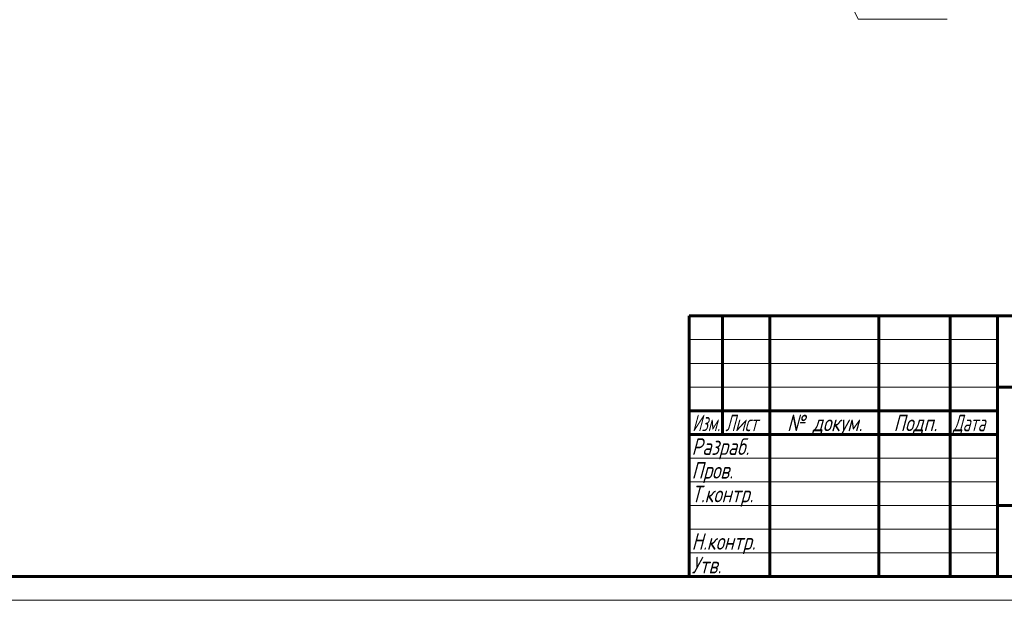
# Model space of a CAD drawing. Header units: millimetres. Extents: x 0 to 594, y 0 to 420.
# Tile 10 of 23: x 263 to 470, y 0 to 123. Entities that reach past the tile are written whole.
import ezdxf

# ---------------------------------------------------------------- set-up
doc = ezdxf.new("R2010")
doc.units = ezdxf.units.MM
doc.linetypes.add('K5LT_BASIC', pattern=[0])
doc.linetypes.add('K5LT_THIN', pattern=[0])
doc.layers.add('Системный слой', color=7, linetype='Continuous')
doc.layers.add('Системный слой (1)', color=7, linetype='Continuous', true_color=0x6c6c6c)
doc.styles.add('KDIMTEXTSTYLE', font='txt', dxfattribs={"width": 0.96, "oblique": 15, "height": 5})
doc.styles.add('KTEXTSTYLE', font='txt', dxfattribs={"width": 0.96, "height": 5})
doc.dimstyles.new('KDIMSTYLE (0.25)', dxfattribs={"dimtxt": 5, "dimasz": 1, "dimexe": 2, "dimexo": 0, "dimgap": 1, "dimtad": 1, "dimlfac": 4, "dimtxsty": 'KDIMTEXTSTYLE', "dimsah": 1, "dimcen": 0, "dimdle": 1, "dimadec": 0, "dimazin": 0, "dimtfac": 0.667, "dimtmove": 0, "dimatfit": 3, "dimfxl": 1, "dimtvp": 1, "dimtolj": 1, "dimtzin": 0, "dimarcsym": 0})

# ---------------------------------------------------------------- blocks, each defined once
blk = doc.blocks.new('D3')
at = {"layer": 'Системный слой (1)'}
for points in [[(445.55, 195.26), (449.28, 198.66), (444.8, 196.35), (445.58, 196.09)], [(380.5, 150.88), (384.98, 153.19), (384.19, 153.44), (384.23, 154.27)]]:
    blk.add_hatch(color=7, dxfattribs=at).paths.add_polyline_path(points)
at = {"layer": 'Системный слой (1)', "color": 7, "linetype": 'K5LT_THIN', "lineweight": 18, "true_color": 0xffffff}
for p, q in [((449.28, 198.66), (462.2, 207.64)), ((380.5, 150.88), (449.28, 198.66)), ((444.8, 196.35), (449.28, 198.66)), ((449.28, 198.66), (445.55, 195.26)), ((445.58, 196.09), (444.8, 196.35)), ((445.55, 195.26), (445.58, 196.09)), ((380.5, 150.88), (384.23, 154.27)), ((384.23, 154.27), (384.19, 153.44)), ((384.98, 153.19), (380.5, 150.88)), ((384.19, 153.44), (384.98, 153.19))]:
    blk.add_line(p, q, dxfattribs=at)
blk.add_wipeout([(464.2, 208.64), (464.2, 216.02), (477.38, 216.02), (477.38, 208.64)]).dxf.layer = 'Системный слой (1)'
blk.add_line((462.2, 207.64), (479.93, 207.64), dxfattribs=at)
at = {"layer": 'Системный слой (1)', "color": 7, "char_height": 5, "attachment_point": 1, "style": 'KTEXTSTYLE'}
for s, insert in [('\\fArial|b0|c204|p34;\\H5.0;\\W1.000;\\Q15;\\fGOST Type AU|b0|i0|c204|p34;\\Q15;\\W0.960;⌀', (464.2, 215.22)), ('\\fArial|b0|c204|p34;\\H5.0;\\W1.000;\\Q15;\\fGOST Type AU|b0|i0|c204|p34;\\Q15;\\W0.960;335', (467.51, 215.22))]:
    blk.add_mtext(s, dxfattribs=dict(at, insert=insert))
blk = doc.blocks.new('KDIMARROW_01')
at = {"layer": 'Системный слой'}
blk.add_hatch(color=0, dxfattribs=at).paths.add_polyline_path([(0, 0), (-5, 0.66), (-4.5, 0), (-5, -0.66)])
at = {"layer": 'Системный слой', "color": 0, "linetype": 'K5LT_THIN', "lineweight": 18}
for p, q in [((-4.5, 0), (-5, 0.66)), ((-5, 0.66), (0, 0)), ((0, 0), (-5, -0.66)), ((-5, -0.66), (-4.5, 0))]:
    blk.add_line(p, q, dxfattribs=at)
at = {"layer": 'Системный слой (1)', "color": 0, "linetype": 'K5LT_THIN', "lineweight": 18}
blk.add_line((414.89, 174.77), (414.64, 174.77), dxfattribs=at)
blk = doc.blocks.new('D5')
at = {"layer": 'Системный слой (1)'}
for points in [[(403.29, 200.81), (400.55, 205.04), (402.1, 200.24), (402.48, 200.98)], [(429.22, 144.49), (427.68, 149.29), (427.3, 148.56), (426.49, 148.73)]]:
    blk.add_hatch(color=7, dxfattribs=at).paths.add_polyline_path(points)
at = {"layer": 'Системный слой (1)', "color": 7, "linetype": 'K5LT_THIN', "lineweight": 18, "true_color": 0xffffff}
for p, q in [((400.55, 205.04), (403.29, 200.81)), ((402.1, 200.24), (400.55, 205.04)), ((400.55, 205.04), (429.22, 144.49)), ((402.48, 200.98), (402.1, 200.24)), ((403.29, 200.81), (402.48, 200.98)), ((429.22, 144.49), (426.49, 148.73)), ((426.49, 148.73), (427.3, 148.56)), ((427.3, 148.56), (427.68, 149.29)), ((427.68, 149.29), (429.22, 144.49)), ((429.22, 144.49), (439.59, 122.6))]:
    blk.add_line(p, q, dxfattribs=at)
blk.add_wipeout([(441.59, 123.6), (441.59, 130.98), (455.78, 130.98), (455.78, 123.6)]).dxf.layer = 'Системный слой (1)'
blk.add_line((439.59, 122.6), (458.37, 122.6), dxfattribs=at)
at = {"layer": 'Системный слой (1)', "color": 7, "char_height": 5, "attachment_point": 1, "style": 'KTEXTSTYLE'}
for s, insert in [('\\fArial|b0|c204|p34;\\H5.0;\\W1.000;\\Q15;\\fGOST Type AU|b0|i0|c204|p34;\\Q15;\\W0.960;⌀', (441.59, 130.19)), ('\\fArial|b0|c204|p34;\\H5.0;\\W1.000;\\Q15;\\fGOST Type AU|b0|i0|c204|p34;\\Q15;\\W0.960;268', (444.89, 130.19))]:
    blk.add_mtext(s, dxfattribs=dict(at, insert=insert))
blk = doc.blocks.new('U81')
at = {"color": 143, "linetype": 'K5LT_BASIC', "lineweight": 60, "true_color": 0x33acca}
for p, q in [((404, 60), (589, 60)), ((404, 5), (404, 60)), ((411, 35), (411, 60)), ((421, 5), (421, 60)), ((444, 5), (444, 60)), ((459, 5), (459, 60)), ((469, 5), (469, 60)), ((469, 45), (589, 45)), ((404, 40), (469, 40)), ((404, 35), (469, 35)), ((469, 20), (539, 20)), ((589, 5), (20, 5))]:
    blk.add_line(p, q, dxfattribs=at)
at = {"color": 7, "linetype": 'K5LT_THIN', "lineweight": 18, "true_color": 0xffffff}
for p, q in [((404, 55), (469, 55)), ((404, 50), (469, 50)), ((404, 45), (469, 45)), ((404, 30), (469, 30)), ((404, 25), (469, 25)), ((404, 20), (469, 20)), ((404, 15), (469, 15)), ((404, 10), (469, 10)), ((594, 0), (0, 0))]:
    blk.add_line(p, q, dxfattribs=at)
at = {"color": 7, "char_height": 3.5, "attachment_point": 1, "style": 'KTEXTSTYLE'}
for s, insert in [('\\fArial|b0|c204|p34;\\H5.0;\\W1.000;\\Q15;\\fGOST Type AU|b0|i0|c204|p34;\\Q15;\\W0.786;\\H3.50;Изм.', (404.62, 39.18)), ('\\fArial|b0|c204|p34;\\H5.0;\\W1.000;\\Q15;\\fGOST Type AU|b0|i0|c204|p34;\\Q15;\\W0.800;\\H3.50;Лист', (411.61, 39.18)), ('\\fArial|b0|c204|p34;\\H5.0;\\W1.000;\\Q15;\\fGOST Type AU|b0|i0|c204|p34;\\Q15;\\W0.960;\\H3.50;№ докум.', (424.63, 39.18)), ('\\fArial|b0|c204|p34;\\H5.0;\\W1.000;\\Q15;\\fGOST Type AU|b0|i0|c204|p34;\\Q15;\\W0.960;\\H3.50;Подп.', (447.1, 39.18)), ('\\fArial|b0|c204|p34;\\H5.0;\\W1.000;\\Q15;\\fGOST Type AU|b0|i0|c204|p34;\\Q15;\\W0.800;\\H3.50;Дата', (459.61, 39.18)), ('\\fArial|b0|c204|p34;\\H5.0;\\W1.000;\\Q15;\\fGOST Type AU|b0|i0|c204|p34;\\Q15;\\W0.960;\\H3.50;Разраб.', (404.5, 34.18)), ('\\fArial|b0|c204|p34;\\H5.0;\\W1.000;\\Q15;\\fGOST Type AU|b0|i0|c204|p34;\\Q15;\\W0.960;\\H3.50;Пров.', (404.5, 29.18)), ('\\fArial|b0|c204|p34;\\H5.0;\\W1.000;\\Q15;\\fGOST Type AU|b0|i0|c204|p34;\\Q15;\\W0.960;\\H3.50;Т.контр.', (404.5, 24.18)), ('\\fArial|b0|c204|p34;\\H5.0;\\W1.000;\\Q15;\\fGOST Type AU|b0|i0|c204|p34;\\Q15;\\W0.960;\\H3.50;Н.контр.', (404.5, 14.18)), ('\\fArial|b0|c204|p34;\\H5.0;\\W1.000;\\Q15;\\fGOST Type AU|b0|i0|c204|p34;\\Q15;\\W0.960;\\H3.50;Утв.', (404.5, 9.18))]:
    blk.add_mtext(s, dxfattribs=dict(at, insert=insert))

msp = doc.modelspace()

# ---------------------------------------------------------------- dimensions: what is measured, and where the dimension line sits
at = {"layer": 'Системный слой (1)', "color": 7}
dim = msp.add_diameter_dim_2p(p1=(277.3221, 79.2047), p2=(552.4525, 270.3285), dimstyle='KDIMSTYLE (0.25)', override={"dimtih": 1, "dimtoh": 1, "dimpost": '\\fGOST Type AU|b0|c204|p34;\\H5.0;\\W0.960;\\Q15;<>', "dimblk1": 'KDIMARROW_01', "dimblk2": 'KDIMARROW_01', "dimclrt": 7, "dimtol": 1, "dimtp": 0, "dimtm": 0, "dimtdec": 5, "dimtmove": 1, "dimatfit": 2, "dimtolj": 1}, dxfattribs=at)
dim.commit()
dim.dimension.update_dxf_attribs({"geometry": 'D3', "text_midpoint": (464.2046, 207.6363), "dimtype": 163})

# ---------------------------------------------------------------- next in the draw order: dimensions: what is measured, and where the dimension line sits
dim = msp.add_diameter_dim_2p(p1=(357.5445, 295.8773), p2=(472.2301, 53.6559), dimstyle='KDIMSTYLE (0.25)', override={"dimtih": 1, "dimtoh": 1, "dimpost": '\\fGOST Type AU|b0|c204|p34;\\H5.0;\\W0.960;\\Q15;<>', "dimblk1": 'KDIMARROW_01', "dimblk2": 'KDIMARROW_01', "dimclrt": 7, "dimtol": 1, "dimtp": 0, "dimtm": 0, "dimtdec": 5, "dimtmove": 1, "dimatfit": 2, "dimtolj": 1}, dxfattribs=at)
dim.commit()
dim.dimension.update_dxf_attribs({"geometry": 'D5', "text_midpoint": (441.5869, 122.6), "dimtype": 163})

# ---------------------------------------------------------------- next in the draw order: block references
msp.add_blockref('U81', (0, 0))

doc.saveas('drawing.dxf')
